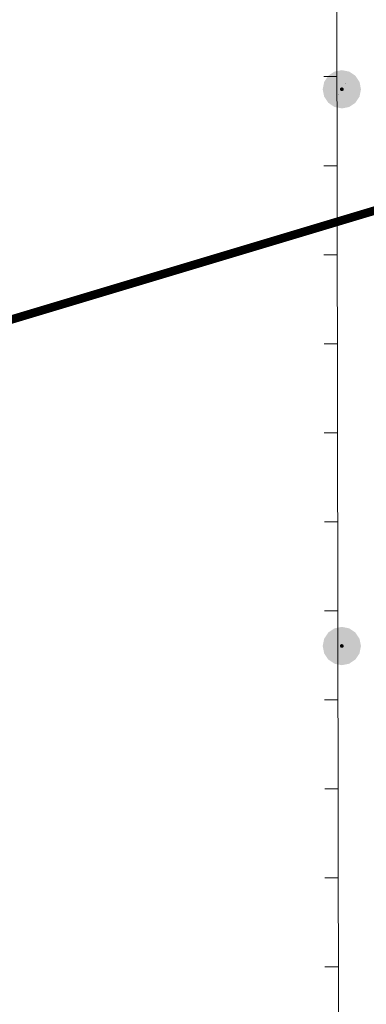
# Model space of a CAD drawing. Header units: millimetres. Extents: x 0 to 420, y 0 to 297.
# Tile 35 of 43: x 189 to 197, y 178 to 201. Entities that reach past the tile are written whole.
import ezdxf

# ---------------------------------------------------------------- set-up
doc = ezdxf.new("R2010")
doc.units = ezdxf.units.MM
doc.linetypes.add('K5LT32772', pattern=[0])
doc.linetypes.add('K5LT_THIN', pattern=[0])
doc.layers.add('Существующее оборудование', color=7, linetype='Continuous', true_color=0x7f7f7f)
doc.layers.add('Топосъемка', color=7, linetype='Continuous', true_color=0x7f7f7f)

msp = doc.modelspace()

# ---------------------------------------------------------------- hatches: boundary and pattern name
at = {"layer": 'Топосъемка'}
for points in [[(196.604945, 198.878195), (196.433096, 198.844119), (196.261279, 198.878408), (196.231777, 198.898135), (196.115674, 198.975832), (196.049998, 199.074274), (196.018421, 199.121575), (195.986299, 199.283672), (195.984363, 199.29343), (196.018653, 199.465248), (196.116075, 199.610853), (196.261827, 199.708088), (196.433675, 199.742164), (196.605492, 199.707875), (196.634982, 199.688122), (196.751104, 199.610433), (196.816774, 199.51201), (196.848332, 199.464701), (196.880472, 199.302611), (196.882408, 199.292853), (196.848119, 199.121034), (196.750678, 198.975423)], [(196.53078, 199.405028), (196.519319, 199.422289), (196.499013, 199.426363), (196.505081, 199.422289)], [(196.322697, 199.39173), (196.305436, 199.38027), (196.301361, 199.359962), (196.314979, 199.380267)], [(196.38836, 199.28549), (196.395292, 199.319929), (196.42454, 199.339366), (196.45896, 199.332426), (196.478415, 199.303185), (196.471476, 199.268765), (196.442234, 199.24931), (196.407796, 199.256242)], [(196.367762, 199.162311), (196.361694, 199.166386), (196.335995, 199.183647), (196.347449, 199.166405)], [(196.114858, 186.559148), (196.260375, 186.656723), (196.43214, 186.691195), (196.604027, 186.657293), (196.63357, 186.637625), (196.749866, 186.560214), (196.815784, 186.461925), (196.84744, 186.414697), (196.879964, 186.252666), (196.881919, 186.242913), (196.848018, 186.071027), (196.750938, 185.925188), (196.605421, 185.827613), (196.433657, 185.793142), (196.261752, 185.827036), (196.232208, 185.846704), (196.115924, 185.924141), (196.050014, 186.02241), (196.018338, 186.069632), (195.985832, 186.231671), (195.983878, 186.241422), (196.017761, 186.413301)], [(196.387886, 186.234426), (196.394755, 186.268862), (196.423955, 186.288366), (196.458385, 186.281515), (196.477889, 186.252315), (196.471039, 186.217886), (196.441844, 186.198362), (196.40739, 186.205224)]]:
    msp.add_hatch(color=256, dxfattribs=at).paths.add_polyline_path(points)

# ---------------------------------------------------------------- linework, layer by layer
at = {"layer": 'Существующее оборудование', "linetype": 'K5LT_THIN', "lineweight": 18}
for p, q in [((196.248038, 249.579346), (196.376544, 160.139438)), ((196.319863, 199.589177), (196.007863, 199.589177)), ((196.322861, 197.502427), (196.010861, 197.502427)), ((196.325859, 195.415678), (196.013859, 195.415678)), ((196.328858, 193.328928), (196.016858, 193.328928)), ((196.331856, 191.242179), (196.019856, 191.242179)), ((196.334854, 189.155429), (196.022854, 189.155429)), ((196.337852, 187.06868), (196.025852, 187.06868)), ((196.34085, 184.98193), (196.02885, 184.98193)), ((196.343849, 182.895181), (196.031849, 182.895181)), ((196.346847, 180.808431), (196.034847, 180.808431)), ((196.349845, 178.721682), (196.037845, 178.721682))]:
    msp.add_line(p, q, dxfattribs=at)
at = {"layer": 'Топосъемка', "linetype": 'K5LT32772', "const_width": 0.2}
msp.add_lwpolyline([(211.112415, 200.619363), (184.915464, 192.767486)], dxfattribs=at)

doc.saveas('drawing.dxf')
